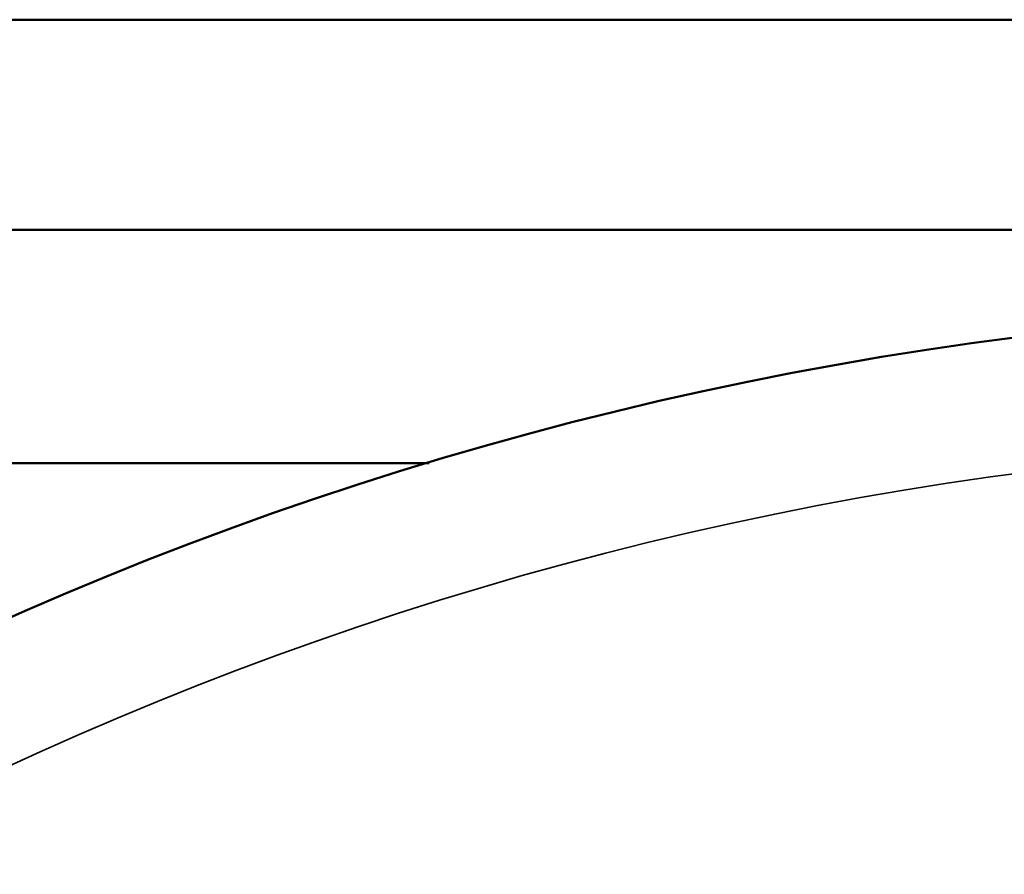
# Model space of a CAD drawing. Header units: inches. Extents: x 0 to 136, y 2 to 86.
# Tile 56 of 144: x 49.594 to 49.752, y 46.698 to 46.836. Entities that reach past the tile are written whole.
import ezdxf

# ---------------------------------------------------------------- set-up
doc = ezdxf.new("R2010")
doc.units = ezdxf.units.IN
doc.header["$LTSCALE"] = 4
doc.header["$MEASUREMENT"] = 0
doc.layers.add('Visible (ANSI)', color=7, linetype='Continuous', lineweight=50)
doc.layers.add('Visible Narrow (ANSI)', color=7, linetype='Continuous', lineweight=35)

msp = doc.modelspace()

# ---------------------------------------------------------------- linework, layer by layer
at = {"layer": 'Visible (ANSI)'}
for p, q in [((49.43293, 46.83571), (50.2248, 46.83571)), ((49.37001, 46.80188), (50.28772, 46.80188)), ((49.43074, 46.76428), (49.65968, 46.76428))]:
    msp.add_line(p, q, dxfattribs=at)
msp.add_circle((49.82886, 46.20428), 0.585, dxfattribs=at)
at = {"layer": 'Visible Narrow (ANSI)'}
msp.add_circle((49.82886, 46.20428), 0.56325, dxfattribs=at)

doc.saveas('drawing.dxf')
